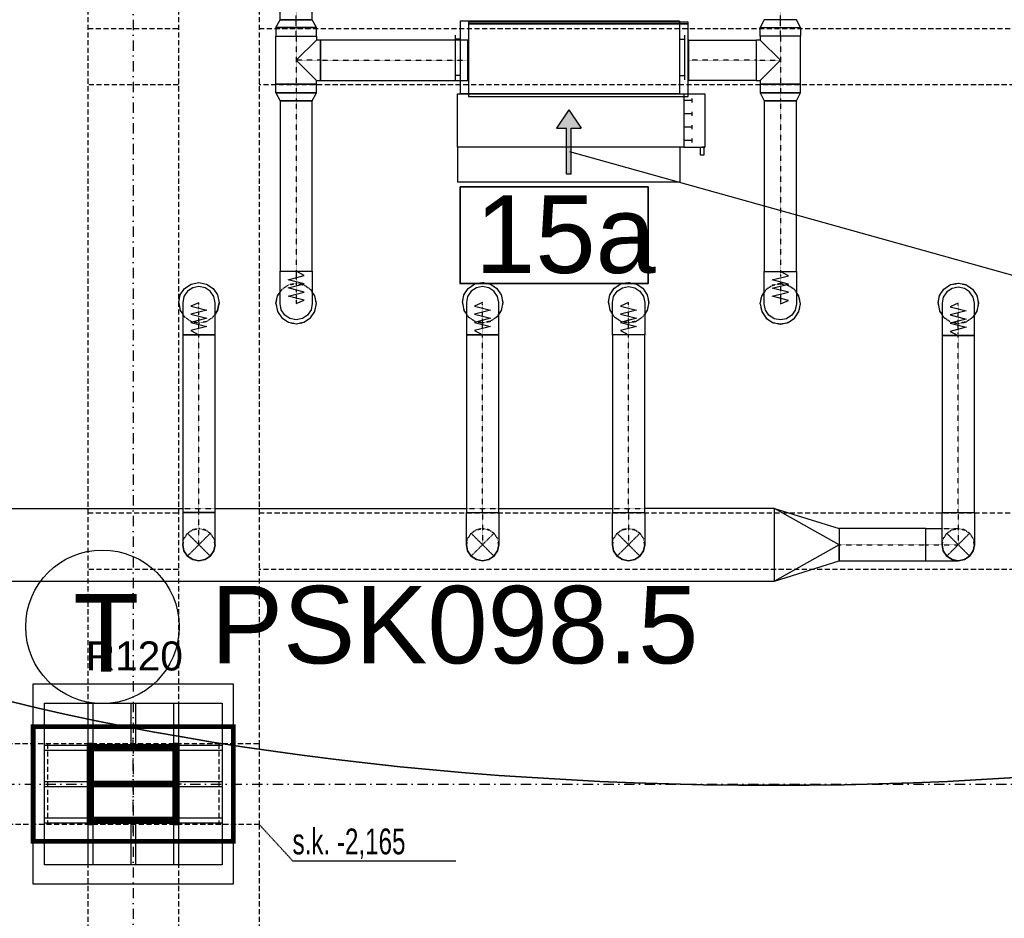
# Model space of a CAD drawing. Header units: centimetres. Extents: x -10729 to 144862, y -4437 to 43656.
# Tile 26 of 148: x 7390 to 7999, y 6117 to 6673. Entities that reach past the tile are written whole.
import ezdxf

# ---------------------------------------------------------------- set-up
doc = ezdxf.new("R2010")
doc.units = ezdxf.units.CM
doc.header["$LTSCALE"] = 0.1
for name, pattern in [('CADVENT_CENTERLINE', [9.9, 7.4, -1, 0.5, -1]), ('CADVENT_HIDDEN', [0.8, 0.25, -0.55]), ('Kondygnacja  -0_5$0$HIDDEN', [9.525, 6.35, -3.175]), ('Kondygnacja  -0_5$0$HIDDEN2', [4.7625, 3.175, -1.5875]), ('Osie rzutów$0$DASHDOT2', [12.7, 6.35, -3.175, 0, -3.175])]:
    doc.linetypes.add(name, pattern=pattern)
for name, color, linetype, lineweight in [('AU opis', 7, 'Continuous', 35), ('AU Osprzęt Siemens', 5, 'Continuous', 30), ('AU Strefa obsługiwana', 90, 'Continuous', 35), ('bgde_urządzenia', 3, 'Continuous', 30)]:
    doc.layers.add(name, color=color, linetype=linetype, lineweight=lineweight)
for name, color, linetype in [('bgde-nawiewCEN', 7, 'Continuous'), ('bgde-nawiewDETAILS', 1, 'Continuous'), ('bgde-nawiewEXP', 1, 'Continuous'), ('bgde-nawiewHIDDEN', 1, 'Continuous'), ('bgde_opis urządzen', 6, 'Continuous'), ('Kondygnacja  -0_5$0$ARCH_GK', 8, 'Continuous'), ('Kondygnacja  -0_5$0$ARCH_INFO_ODPORNOŚĆ OGNIOWA', 8, 'Continuous'), ('Kondygnacja  -0_5$0$ARCH_KONSTR_POWYŻEJ RZUTU', 8, 'Kondygnacja  -0_5$0$HIDDEN'), ('Kondygnacja  -0_5$0$ARCH_KONSTR_POWYŻEJ RZUTU_IST', 8, 'Kondygnacja  -0_5$0$HIDDEN2'), ('Kondygnacja  -0_5$0$ARCH_OKŁADZINA', 8, 'Continuous'), ('Kondygnacja  -0_5$0$ARCH_SŁUPY', 8, 'Continuous'), ('Osie rzutów$0$ARCH_INFO_OSIE_IST', 8, 'Osie rzutów$0$DASHDOT2'), ('Osie rzutów$0$ARCH_INFO_OSIE_OPISY_IST', 8, 'Continuous')]:
    doc.layers.add(name, color=color, linetype=linetype)
doc.layers.add('Kondygnacja  -0_5$0$ARCH_KONSTRUKCJA_NIEWIDOCZNA', color=8, linetype='Continuous', plot=False)
doc.styles.add('Arial', font='ARIAL.TTF')
doc.styles.add('Kondygnacja  -0_5$0$Arial', font='ARIAL.TTF')
doc.styles.add('Kondygnacja  -0_5$0$BIKTS', font='bikromsw.shx', dxfattribs={"width": 0.8})
pattern_1 = [(45, (-1133.3117, -3177.9858), (-0.6735192, 0.6735192), [])]

# ---------------------------------------------------------------- blocks, each defined once
blk = doc.blocks.new('Osie rzutów')
at = {"layer": 'Osie rzutów$0$ARCH_INFO_OSIE_IST', "ltscale": 10}
for p, q in [((7460, 12510), (7460, 4623.26)), ((7460, 6170), (7460, 6230)), ((4436.04, 6200), (15156.54, 6200)), ((7490, 6200), (7430, 6200))]:
    blk.add_line(p, q, dxfattribs=at)
blk = doc.blocks.new('Kondygnacja  -0_5$0$słup_prostokąt')
at = {"layer": 'Kondygnacja  -0_5$0$ARCH_SŁUPY', "lineweight": 40}
h = blk.add_hatch(dxfattribs=at)
h.set_pattern_fill('ANSI31', color=256, scale=0.3, style=0)
h.set_pattern_definition(pattern_1)
h.paths.add_polyline_path([(36, 34), (39, 34), (39, 84), (36, 84)])
h = blk.add_hatch(dxfattribs=at)
h.set_pattern_fill('ANSI31', color=256, scale=0.3, style=0)
h.set_pattern_definition(pattern_1)
h.paths.add_polyline_path([(89, 80), (89, 83), (39, 83), (39, 80)])
h = blk.add_hatch(dxfattribs=at)
h.set_pattern_fill('ANSI31', color=256, scale=0.3, style=0)
h.set_pattern_definition(pattern_1)
h.paths.add_polyline_path([(89, 34), (92, 34), (92, 84), (89, 84)])
h = blk.add_hatch(dxfattribs=at)
h.set_pattern_fill('ANSI31', color=256, scale=0.3, style=0)
h.set_pattern_definition(pattern_1)
h.paths.add_polyline_path([(89, 57.5), (89, 60.5), (39, 60.5), (39, 57.5)])
h = blk.add_hatch(dxfattribs=at)
h.set_pattern_fill('ANSI31', color=256, scale=0.3, style=0)
h.set_pattern_definition(pattern_1)
h.paths.add_polyline_path([(89, 35), (89, 38), (39, 38), (39, 35)])
at = {"layer": 'Kondygnacja  -0_5$0$ARCH_KONSTRUKCJA_NIEWIDOCZNA'}
blk.add_lwpolyline([(119, 109), (119, 9), (9, 9), (9, 109)], close=True, dxfattribs=at)
for points in [[(36, 109), (36, 84)], [(39, 109), (39, 84)], [(62.5, 109), (62.5, 83)], [(65.5, 109), (65.5, 83)], [(89, 109), (89, 84)], [(92, 109), (92, 84)], [(9, 83), (36, 83)], [(9, 80), (36, 80)], [(92, 83), (119, 83)], [(92, 80), (119, 80)], [(9, 60.5), (36, 60.5)], [(9, 57.5), (36, 57.5)], [(92, 60.5), (119, 60.5)], [(92, 57.5), (119, 57.5)], [(9, 38), (36, 38)], [(92, 38), (119, 38)], [(9, 35), (36, 35)], [(36, 34), (36, 9)], [(39, 34), (39, 9)], [(62.5, 35), (62.5, 9)], [(65.49, 35), (65.49, 9)], [(89, 34), (89, 9)], [(92, 35), (119, 35)], [(92, 34), (92, 9)]]:
    blk.add_lwpolyline(points, dxfattribs=at)
at = {"layer": 'Kondygnacja  -0_5$0$ARCH_OKŁADZINA'}
blk.add_lwpolyline([(2, 121), (126, 121), (126, -3), (2, -3)], close=True, dxfattribs=at)
at = {"layer": 'Kondygnacja  -0_5$0$ARCH_SŁUPY', "lineweight": 40}
for p, q in [((39, 60.5), (89, 60.5)), ((89, 57.5), (39, 57.5))]:
    blk.add_line(p, q, dxfattribs=at)
at = {"layer": 'Kondygnacja  -0_5$0$ARCH_SŁUPY', "lineweight": 30, "const_width": 3}
blk.add_lwpolyline([(2, 94.5), (126, 94.5), (126, 23.5), (2, 23.5)], close=True, dxfattribs=at)
at = {"layer": 'Kondygnacja  -0_5$0$ARCH_SŁUPY', "lineweight": 40}
for points in [[(36, 84), (39, 84), (39, 34), (36, 34)], [(89, 84), (92, 84), (92, 34), (89, 34)]]:
    blk.add_lwpolyline(points, close=True, dxfattribs=at)
for points in [[(89, 83), (39, 83)], [(39, 80), (89, 80)], [(89, 38), (39, 38)], [(39, 35), (89, 35)]]:
    blk.add_lwpolyline(points, dxfattribs=at)
blk = doc.blocks.new('Kondygnacja  -0_5$0$konstrukcja istniejąca -0.5')
at = {"layer": 'Kondygnacja  -0_5$0$ARCH_KONSTR_POWYŻEJ RZUTU_IST', "ltscale": 10}
for p, q in [((7432, 7375), (7432, 6225)), ((7432, 6175), (7432, 5025))]:
    blk.add_line(p, q, dxfattribs=at)
for points in [[(7488, 7375), (7488, 6225)], [(7538, 7375), (7538, 6225)], [(7432, 6667.89), (7488, 6667.89)], [(7538, 6667.89), (8582, 6667.89)], [(7488, 6632.89), (7432, 6632.89)], [(8582, 6632.89), (7538, 6632.89)], [(7432, 6367.89), (7488, 6367.89)], [(7538, 6367.89), (8582, 6367.89)], [(7488, 6332.89), (7432, 6332.89)], [(8582, 6332.89), (7538, 6332.89)], [(7538, 6175), (7382, 6175), (7382, 6225), (7538, 6225), (7538, 6175)], [(7488, 6175), (7488, 5025)], [(7538, 6175), (7538, 5025)]]:
    blk.add_lwpolyline(points, dxfattribs=at)
at = {"layer": 'Kondygnacja  -0_5$0$ARCH_KONSTR_POWYŻEJ RZUTU_IST', "ltscale": 10, "elevation": 0}
for points in [[(7407, 6225), (7407, 6175)], [(7513, 6225), (7513, 6175)]]:
    blk.add_lwpolyline(points, dxfattribs=at)
at = {"layer": 'Kondygnacja  -0_5$0$ARCH_KONSTR_POWYŻEJ RZUTU_IST'}
blk.add_lwpolyline([(7538, 6175), (7558.68, 6152.53), (7659.84, 6152.53)], dxfattribs=at)
at = {"layer": 'Kondygnacja  -0_5$0$ARCH_KONSTR_POWYŻEJ RZUTU_IST', "style": 'Kondygnacja  -0_5$0$BIKTS', "width": 0.7}
blk.add_text('s.k. -2,165', height=16, dxfattribs=at).set_placement((7558.68, 6156.46))

msp = doc.modelspace()

# ---------------------------------------------------------------- hatches: boundary and pattern name
at = {"layer": 'bgde_urządzenia'}
h = msp.add_hatch(color=256, dxfattribs=at)
h.paths.add_polyline_path([(7731.288, 6594.398), (7728.288, 6594.398), (7728.288, 6606.064), (7722.098, 6606.064), (7729.788, 6617.491), (7737.478, 6606.064), (7731.288, 6606.064)])
h.paths.add_polyline_path([(7731.288, 6577.73), (7728.288, 6577.73), (7728.288, 6594.398), (7731.288, 6594.398)])

# ---------------------------------------------------------------- linework, layer by layer
at = {"layer": 'AU opis'}
msp.add_lwpolyline([(7662.432, 6569.869), (7778.82, 6569.869), (7778.82, 6509.861), (7662.432, 6509.861)], close=True, dxfattribs=at)
at = {"layer": 'AU Osprzęt Siemens'}
msp.add_circle((7440.938, 6297.366), 47.533, dxfattribs=at)
at = {"layer": 'AU Strefa obsługiwana'}
msp.add_ellipse((7856.68, 6502.562), major_axis=(845.197, 0), ratio=0.3589101, dxfattribs=at)
at = {"layer": 'bgde-nawiewCEN', "linetype": 'CADVENT_CENTERLINE', "ltscale": 0.06}
for p, q in [((7560.918, 6673.307), (7560.918, 7077.471)), ((7860.744, 6673.307), (7860.744, 7077.303)), ((7560.918, 6663.007), (7560.918, 6673.307)), ((7860.744, 6663.007), (7860.744, 6673.307)), ((7560.918, 6663.007), (7560.918, 6648.207)), ((7860.744, 6663.007), (7860.744, 6648.207)), ((7560.918, 6648.207), (7560.918, 6633.407)), ((7575.918, 6648.207), (7560.918, 6648.207)), ((7575.918, 6648.207), (7667.193, 6648.207)), ((7667.593, 6648.207), (7667.193, 6648.207)), ((7803.593, 6648.207), (7803.993, 6648.207)), ((7845.744, 6648.207), (7803.993, 6648.207)), ((7845.744, 6648.207), (7860.744, 6648.207)), ((7860.744, 6648.207), (7860.744, 6633.407)), ((7560.918, 6633.407), (7560.918, 6623.107)), ((7860.744, 6633.407), (7860.744, 6623.107)), ((7560.918, 6623.107), (7560.918, 6517.496)), ((7860.744, 6623.107), (7860.744, 6517.354)), ((7560.918, 6517.496), (7560.918, 6515.626)), ((7560.918, 6515.626), (7560.918, 6510.515)), ((7860.744, 6517.354), (7860.744, 6515.485)), ((7860.744, 6515.485), (7860.744, 6510.374)), ((7560.918, 6510.515), (7560.918, 6507.736)), ((7560.918, 6507.736), (7560.918, 6505.384)), ((7860.744, 6510.374), (7860.744, 6507.594)), ((7860.744, 6507.594), (7860.744, 6505.242)), ((7560.918, 6505.384), (7560.918, 6503.422)), ((7560.918, 6503.422), (7560.918, 6501.816)), ((7560.918, 6501.816), (7560.918, 6500.53)), ((7560.918, 6500.53), (7560.918, 6499.529)), ((7860.744, 6505.242), (7860.744, 6503.28)), ((7860.744, 6503.28), (7860.744, 6501.674)), ((7860.744, 6501.674), (7860.744, 6500.388)), ((7860.744, 6500.388), (7860.744, 6499.387)), ((7500.666, 6498.04), (7500.666, 6498.065)), ((7500.666, 6498.065), (7500.666, 6498.057)), ((7500.666, 6497.939), (7500.666, 6498.04)), ((7500.666, 6497.73), (7500.666, 6497.939)), ((7500.666, 6497.377), (7500.666, 6497.73)), ((7500.666, 6496.844), (7500.666, 6497.377)), ((7500.666, 6496.096), (7500.666, 6496.844)), ((7500.666, 6495.097), (7500.666, 6496.096)), ((7500.666, 6493.813), (7500.666, 6495.097)), ((7500.666, 6492.208), (7500.666, 6493.813)), ((7560.918, 6499.529), (7560.918, 6498.776)), ((7560.918, 6498.776), (7560.918, 6498.237)), ((7560.918, 6498.237), (7560.918, 6497.875)), ((7560.918, 6497.875), (7560.918, 6497.656)), ((7560.918, 6497.656), (7560.918, 6497.544)), ((7560.918, 6497.544), (7560.918, 6497.496)), ((7676.35, 6498.052), (7676.35, 6498.099)), ((7676.35, 6497.939), (7676.35, 6498.052)), ((7676.35, 6497.72), (7676.35, 6497.939)), ((7676.35, 6497.359), (7676.35, 6497.72)), ((7676.35, 6496.82), (7676.35, 6497.359)), ((7676.35, 6496.068), (7676.35, 6496.82)), ((7676.35, 6495.068), (7676.35, 6496.068)), ((7676.35, 6493.783), (7676.35, 6495.068)), ((7676.35, 6492.178), (7676.35, 6493.783)), ((7766.741, 6498.071), (7766.741, 6498.118)), ((7766.741, 6497.958), (7766.741, 6498.071)), ((7766.741, 6497.739), (7766.741, 6497.958)), ((7766.741, 6497.377), (7766.741, 6497.739)), ((7766.741, 6496.838), (7766.741, 6497.377)), ((7766.741, 6496.085), (7766.741, 6496.838)), ((7766.741, 6495.084), (7766.741, 6496.085)), ((7766.741, 6493.798), (7766.741, 6495.084)), ((7766.741, 6492.192), (7766.741, 6493.798)), ((7860.744, 6499.387), (7860.744, 6498.634)), ((7860.744, 6498.634), (7860.744, 6498.095)), ((7860.744, 6498.095), (7860.744, 6497.734)), ((7860.744, 6497.734), (7860.744, 6497.514)), ((7860.744, 6497.514), (7860.744, 6497.402)), ((7860.744, 6497.402), (7860.744, 6497.354)), ((7970.897, 6497.632), (7970.897, 6497.68)), ((7970.897, 6497.52), (7970.897, 6497.632)), ((7970.897, 6497.301), (7970.897, 6497.52)), ((7970.897, 6496.939), (7970.897, 6497.301)), ((7970.897, 6496.4), (7970.897, 6496.939)), ((7970.897, 6495.647), (7970.897, 6496.4)), ((7970.897, 6494.646), (7970.897, 6495.647)), ((7970.897, 6493.36), (7970.897, 6494.646)), ((7500.666, 6490.246), (7500.666, 6492.208)), ((7500.666, 6487.891), (7500.666, 6490.246)), ((7500.666, 6485.109), (7500.666, 6487.891)), ((7676.35, 6490.219), (7676.35, 6492.178)), ((7676.35, 6487.868), (7676.35, 6490.219)), ((7676.35, 6485.091), (7676.35, 6487.868)), ((7766.741, 6490.231), (7766.741, 6492.192)), ((7766.741, 6487.878), (7766.741, 6490.231)), ((7766.741, 6485.099), (7766.741, 6487.878)), ((7970.897, 6491.754), (7970.897, 6493.36)), ((7970.897, 6489.792), (7970.897, 6491.754)), ((7970.897, 6487.44), (7970.897, 6489.792)), ((7500.666, 6479.992), (7500.666, 6485.109)), ((7676.35, 6479.984), (7676.35, 6485.091)), ((7766.741, 6479.988), (7766.741, 6485.099)), ((7970.897, 6484.661), (7970.897, 6487.44)), ((7970.897, 6479.549), (7970.897, 6484.661)), ((7500.666, 6478.121), (7500.666, 6479.992)), ((7500.666, 6368.207), (7500.666, 6478.121)), ((7676.35, 6478.116), (7676.35, 6479.984)), ((7676.35, 6368.207), (7676.35, 6478.116)), ((7766.741, 6478.118), (7766.741, 6479.988)), ((7766.741, 6368.207), (7766.741, 6478.118)), ((7970.897, 6477.68), (7970.897, 6479.549)), ((7970.897, 6368.207), (7970.897, 6477.68)), ((7500.666, 6348.207), (7500.666, 6368.207)), ((7676.35, 6368.207), (7676.35, 6348.207)), ((7766.741, 6368.207), (7766.741, 6348.207)), ((7970.897, 6368.207), (7970.897, 6348.207)), ((7897.21, 6348.207), (7950.897, 6348.207)), ((7950.897, 6348.207), (7970.897, 6348.207))]:
    msp.add_line(p, q, dxfattribs=at)
at = {"layer": 'bgde-nawiewDETAILS', "linetype": 'CADVENT_HIDDEN'}
for p, q in [((7493.595, 6341.136), (7507.737, 6355.278)), ((7493.595, 6355.278), (7507.737, 6341.136)), ((7669.279, 6341.136), (7683.421, 6355.278)), ((7669.279, 6355.278), (7683.421, 6341.136)), ((7759.67, 6341.136), (7773.812, 6355.278)), ((7759.67, 6355.278), (7773.812, 6341.136)), ((7963.826, 6341.136), (7977.968, 6355.278)), ((7963.826, 6355.278), (7977.968, 6341.136))]:
    msp.add_line(p, q, dxfattribs=at)
at = {"layer": 'bgde-nawiewEXP', "linetype": 'Continuous'}
for points in [[(7548.418, 6668.492), (7573.418, 6668.492), (7570.918, 6673.307), (7570.918, 6673.307), (7550.918, 6673.307), (7550.918, 7058.531)], [(7548.418, 6668.492), (7550.918, 6673.307), (7570.918, 6673.307), (7570.918, 7058.531)], [(7548.418, 6627.923), (7573.418, 6627.923), (7573.418, 6633.407), (7548.418, 6633.407), (7548.418, 6663.007), (7573.418, 6663.007), (7573.418, 6660.707), (7560.918, 6648.207), (7573.418, 6635.707), (7575.918, 6635.707), (7575.918, 6660.707), (7573.418, 6660.707)], [(7667.193, 6635.707), (7667.193, 6660.707), (7667.593, 6660.707)], [(7803.593, 6635.707), (7803.993, 6635.707), (7803.993, 6660.707), (7803.593, 6660.707)], [(7848.244, 6635.707), (7860.744, 6648.207), (7848.244, 6660.707)], [(7548.418, 6627.923), (7548.418, 6633.407), (7573.418, 6633.407), (7573.418, 6635.707)], [(7667.193, 6635.707), (7667.593, 6635.707)], [(7488.166, 6498.046), (7488.166, 6498.057), (7489.117, 6502.841), (7491.827, 6506.896), (7495.882, 6509.606), (7500.666, 6510.557), (7505.449, 6509.606), (7509.505, 6506.896), (7512.214, 6502.841), (7513.166, 6498.057), (7512.214, 6493.274), (7510.666, 6490.956)], [(7663.85, 6498.099), (7664.801, 6502.883), (7667.511, 6506.938), (7671.566, 6509.648), (7676.35, 6510.599), (7681.133, 6509.648), (7685.189, 6506.938), (7687.898, 6502.883), (7688.85, 6498.099), (7687.898, 6493.316), (7686.35, 6490.998)], [(7754.241, 6498.118), (7755.193, 6502.901), (7757.903, 6506.957), (7761.958, 6509.666), (7766.741, 6510.618), (7771.525, 6509.666), (7775.58, 6506.957), (7778.29, 6502.901), (7779.241, 6498.118), (7778.29, 6493.334), (7776.741, 6491.017)], [(7958.397, 6497.68), (7959.349, 6502.463), (7962.058, 6506.519), (7966.114, 6509.228), (7970.897, 6510.18), (7975.681, 6509.228), (7979.736, 6506.519), (7982.446, 6502.463), (7983.397, 6497.68), (7982.446, 6492.896), (7980.897, 6490.579)], [(7548.418, 6497.496), (7549.369, 6492.713), (7552.079, 6488.657), (7556.134, 6485.948), (7560.918, 6484.996), (7565.701, 6485.948), (7569.756, 6488.657), (7572.466, 6492.713), (7573.418, 6497.496), (7572.466, 6502.28), (7570.918, 6504.597)], [(7548.418, 6497.496), (7549.369, 6502.28), (7550.918, 6504.597)], [(7848.244, 6497.354), (7849.195, 6492.571), (7851.905, 6488.515), (7855.96, 6485.806), (7860.744, 6484.854), (7865.527, 6485.806), (7869.583, 6488.515), (7872.292, 6492.571), (7873.244, 6497.354), (7872.292, 6502.138), (7870.744, 6504.455)], [(7848.244, 6497.354), (7849.195, 6502.138), (7850.744, 6504.455)], [(7488.166, 6498.057), (7489.117, 6493.274), (7490.666, 6490.956)], [(7488.166, 6498.046), (7489.117, 6493.262), (7490.666, 6490.945)], [(7510.666, 6490.945), (7512.214, 6493.262), (7513.166, 6498.046), (7513.166, 6498.057)], [(7663.85, 6498.099), (7664.801, 6493.316), (7666.35, 6490.998)], [(7754.241, 6498.118), (7755.193, 6493.334), (7756.741, 6491.017)], [(7958.397, 6497.68), (7959.349, 6492.896), (7960.897, 6490.579)], [(6920.001, 6368.207), (6940.001, 6370.707), (6940.001, 6325.707), (7857.21, 6325.707), (7857.21, 6370.707), (7897.21, 6358.207), (7897.21, 6348.207), (7857.21, 6370.707), (7776.741, 6370.707)], [(7271.388, 6370.707), (7490.666, 6370.707)], [(7510.666, 6370.707), (7666.35, 6370.707)], [(7686.35, 6370.707), (7756.741, 6370.707)], [(7857.21, 6325.707), (7857.21, 6370.707)], [(7950.897, 6338.207), (7970.897, 6338.207), (7967.07, 6338.969), (7963.826, 6341.136), (7961.658, 6344.381), (7960.897, 6348.207), (7961.658, 6344.381), (7963.826, 6341.136), (7967.07, 6338.969), (7970.897, 6338.207), (7974.724, 6338.969), (7977.968, 6341.136), (7980.136, 6344.381), (7980.897, 6348.207), (7980.136, 6344.381), (7977.968, 6341.136), (7974.724, 6338.969), (7970.897, 6338.207), (7967.07, 6338.969), (7963.826, 6341.136), (7961.658, 6344.381), (7960.897, 6348.207), (7960.897, 6368.207), (7980.897, 6368.207), (7980.897, 6348.207), (7980.136, 6344.381), (7977.968, 6341.136), (7974.724, 6338.969), (7970.897, 6338.207)], [(7950.897, 6338.207), (7950.897, 6358.207), (7960.897, 6358.207)]]:
    msp.add_lwpolyline(points, dxfattribs=at)
for points in [[(7667.593, 6670.707), (7803.593, 6670.707), (7803.593, 6671.707), (7667.593, 6671.707)], [(7667.593, 6625.707), (7803.593, 6625.707), (7803.593, 6670.707), (7667.593, 6670.707)], [(7848.244, 6668.492), (7873.244, 6668.492), (7870.744, 6673.307), (7850.744, 6673.307)], [(7548.418, 6663.007), (7573.418, 6663.007), (7573.418, 6668.492), (7548.418, 6668.492)], [(7845.744, 6635.707), (7848.244, 6635.707), (7848.244, 6627.923), (7873.244, 6627.923), (7873.244, 6633.407), (7848.244, 6633.407), (7848.244, 6633.407), (7873.244, 6633.407), (7873.244, 6663.007), (7848.244, 6663.007), (7848.244, 6668.492), (7873.244, 6668.492), (7873.244, 6663.007), (7848.244, 6663.007), (7848.244, 6660.707), (7845.744, 6660.707), (7845.744, 6636.659)], [(7575.918, 6635.707), (7667.193, 6635.707), (7667.193, 6660.707), (7575.918, 6660.707), (7575.918, 6636.659)], [(7803.993, 6635.707), (7803.993, 6660.707), (7845.744, 6660.707), (7845.744, 6635.707)], [(7548.418, 6627.923), (7550.918, 6623.107), (7550.918, 6517.496), (7570.918, 6517.496), (7570.918, 6623.107), (7550.918, 6623.107), (7550.918, 6623.107), (7570.918, 6623.107), (7573.418, 6627.923), (7549.369, 6627.923)], [(7848.244, 6627.923), (7850.744, 6623.107), (7870.744, 6623.107), (7873.244, 6627.923), (7849.195, 6627.923)], [(7850.744, 6517.354), (7870.744, 6517.354), (7870.744, 6623.107), (7850.744, 6623.107)], [(7550.918, 6498.776), (7550.918, 6517.496), (7570.918, 6517.496), (7570.918, 6497.496), (7570.156, 6493.669), (7567.989, 6490.425), (7564.744, 6488.257), (7560.918, 6487.496), (7557.091, 6488.257), (7553.847, 6490.425), (7551.679, 6493.669), (7550.918, 6497.496), (7550.918, 6498.237)], [(7850.744, 6497.354), (7850.744, 6517.354), (7870.744, 6517.354), (7870.744, 6497.354), (7869.983, 6493.527), (7867.815, 6490.283), (7864.571, 6488.116), (7860.744, 6487.354), (7856.917, 6488.116), (7853.673, 6490.283), (7851.505, 6493.527)], [(7490.666, 6478.121), (7510.666, 6478.121), (7510.666, 6498.065), (7509.905, 6501.892), (7507.737, 6505.137), (7504.493, 6507.304), (7500.666, 6508.065), (7496.839, 6507.304), (7493.595, 6505.137), (7491.427, 6501.892), (7490.666, 6498.065), (7490.666, 6479.992)], [(7666.35, 6497.72), (7666.35, 6478.116), (7686.35, 6478.116), (7686.35, 6498.099), (7685.589, 6501.926), (7683.421, 6505.17), (7680.177, 6507.338), (7676.35, 6508.099), (7672.523, 6507.338), (7669.279, 6505.17), (7667.111, 6501.926), (7666.35, 6498.099), (7666.35, 6497.939)], [(7756.741, 6348.207), (7756.741, 6368.207), (7776.741, 6368.207), (7776.741, 6478.118), (7756.741, 6478.118), (7756.741, 6498.118), (7757.503, 6501.945), (7759.67, 6505.189), (7762.915, 6507.357), (7766.741, 6508.118), (7770.568, 6507.357), (7773.812, 6505.189), (7775.98, 6501.945), (7776.741, 6498.118), (7776.741, 6478.118), (7756.741, 6478.118), (7756.741, 6368.207), (7776.741, 6368.207), (7776.741, 6348.207), (7775.98, 6344.381), (7773.812, 6341.136), (7770.568, 6338.969), (7766.741, 6338.207), (7762.915, 6338.969), (7759.67, 6341.136), (7757.503, 6344.381)], [(7960.897, 6477.68), (7980.897, 6477.68), (7980.897, 6497.68), (7980.136, 6501.507), (7977.968, 6504.751), (7974.724, 6506.919), (7970.897, 6507.68), (7967.07, 6506.919), (7963.826, 6504.751), (7961.658, 6501.507), (7960.897, 6497.68), (7960.897, 6479.549)], [(7490.666, 6368.207), (7510.666, 6368.207), (7510.666, 6478.121), (7490.666, 6478.121)], [(7666.35, 6368.207), (7686.35, 6368.207), (7686.35, 6478.116), (7666.35, 6478.116)], [(7960.897, 6368.207), (7980.897, 6368.207), (7980.897, 6477.68), (7960.897, 6477.68)], [(7490.666, 6348.207), (7491.427, 6344.381), (7493.595, 6341.136), (7496.839, 6338.969), (7500.666, 6338.207), (7504.493, 6338.969), (7507.737, 6341.136), (7509.905, 6344.381), (7510.666, 6348.207), (7510.666, 6368.207), (7490.666, 6368.207), (7490.666, 6348.592)], [(7666.35, 6348.207), (7666.35, 6368.207), (7686.35, 6368.207), (7686.35, 6348.207), (7685.589, 6344.381), (7683.421, 6341.136), (7680.177, 6338.969), (7676.35, 6338.207), (7672.523, 6338.969), (7669.279, 6341.136), (7667.111, 6344.381)], [(7897.21, 6341.136), (7897.21, 6338.207), (7950.897, 6338.207), (7950.897, 6358.207), (7897.21, 6358.207), (7897.21, 6344.381)], [(7490.666, 6348.207), (7491.427, 6344.381), (7493.595, 6341.136), (7496.839, 6338.969), (7500.666, 6338.207), (7504.493, 6338.969), (7507.737, 6341.136), (7509.905, 6344.381), (7510.666, 6348.207), (7509.905, 6344.381), (7507.737, 6341.136), (7504.493, 6338.969), (7500.666, 6338.207), (7496.839, 6338.969), (7493.595, 6341.136), (7491.427, 6344.381)], [(7666.35, 6348.207), (7667.111, 6344.381), (7669.279, 6341.136), (7672.523, 6338.969), (7676.35, 6338.207), (7680.177, 6338.969), (7683.421, 6341.136), (7685.589, 6344.381), (7686.35, 6348.207), (7685.589, 6344.381), (7683.421, 6341.136), (7680.177, 6338.969), (7676.35, 6338.207), (7672.523, 6338.969), (7669.279, 6341.136), (7667.111, 6344.381)], [(7756.741, 6348.207), (7757.503, 6344.381), (7759.67, 6341.136), (7762.915, 6338.969), (7766.741, 6338.207), (7770.568, 6338.969), (7773.812, 6341.136), (7775.98, 6344.381), (7776.741, 6348.207), (7775.98, 6344.381), (7773.812, 6341.136), (7770.568, 6338.969), (7766.741, 6338.207), (7762.915, 6338.969), (7759.67, 6341.136), (7757.503, 6344.381)], [(7857.21, 6325.707), (7897.21, 6338.207), (7897.21, 6348.207)]]:
    msp.add_lwpolyline(points, close=True, dxfattribs=at)
at = {"layer": 'bgde-nawiewEXP'}
for points in [[(7560.918, 6497.496), (7565.918, 6499.626), (7555.918, 6502.162), (7565.918, 6504.684), (7555.918, 6507.213), (7565.918, 6509.766), (7555.918, 6512.302), (7565.918, 6514.848), (7560.918, 6517.496)], [(7860.744, 6497.354), (7865.744, 6499.484), (7855.744, 6502.02), (7865.744, 6504.542), (7855.744, 6507.071), (7865.744, 6509.624), (7855.744, 6512.16), (7865.744, 6514.706), (7860.744, 6517.354)], [(7500.666, 6498.057), (7495.666, 6495.979), (7505.666, 6493.442), (7495.666, 6490.92), (7505.666, 6488.392), (7495.666, 6485.84), (7505.666, 6483.307), (7495.666, 6480.765), (7500.666, 6478.121)], [(7676.35, 6498.099), (7671.35, 6495.971), (7681.35, 6493.437), (7671.35, 6490.917), (7681.35, 6488.391), (7671.35, 6485.84), (7681.35, 6483.306), (7671.35, 6480.762), (7676.35, 6478.116)], [(7766.741, 6498.118), (7761.741, 6495.988), (7771.741, 6493.452), (7761.741, 6490.93), (7771.741, 6488.401), (7761.741, 6485.848), (7771.741, 6483.312), (7761.741, 6480.766), (7766.741, 6478.118)], [(7970.897, 6497.68), (7965.897, 6495.55), (7975.897, 6493.014), (7965.897, 6490.492), (7975.897, 6487.963), (7965.897, 6485.41), (7975.897, 6482.874), (7965.897, 6480.328), (7970.897, 6477.68)]]:
    msp.add_lwpolyline(points, dxfattribs=at)
at = {"layer": 'bgde-nawiewHIDDEN', "linetype": 'CADVENT_HIDDEN'}
for points in [[(7667.593, 6635.707), (7667.593, 6660.707)], [(7803.593, 6635.707), (7803.593, 6660.707)], [(7548.418, 6497.496), (7549.369, 6492.713), (7552.079, 6488.657), (7556.134, 6485.948), (7560.918, 6484.996), (7565.701, 6485.948), (7569.756, 6488.657), (7572.466, 6492.713), (7573.418, 6497.496), (7572.466, 6502.28), (7569.756, 6506.335), (7565.701, 6509.045), (7560.918, 6509.996), (7556.134, 6509.045), (7552.079, 6506.335), (7550.918, 6504.597)], [(7548.418, 6497.496), (7549.369, 6502.28), (7552.079, 6506.335), (7556.134, 6509.045), (7560.918, 6509.996), (7565.701, 6509.045), (7569.756, 6506.335), (7570.918, 6504.597)], [(7663.85, 6498.099), (7664.801, 6502.883), (7667.511, 6506.938), (7671.566, 6509.648), (7676.35, 6510.599), (7681.133, 6509.648), (7685.189, 6506.938), (7687.898, 6502.883), (7688.85, 6498.099), (7687.898, 6493.316), (7685.189, 6489.26), (7681.133, 6486.551), (7676.35, 6485.599), (7671.566, 6486.551), (7667.511, 6489.26), (7671.566, 6486.551), (7676.35, 6485.599), (7681.133, 6486.551), (7685.189, 6489.26), (7686.35, 6490.998)], [(7754.241, 6498.118), (7755.193, 6502.901), (7757.903, 6506.957), (7761.958, 6509.666), (7766.741, 6510.618), (7771.525, 6509.666), (7775.58, 6506.957), (7778.29, 6502.901), (7779.241, 6498.118), (7778.29, 6493.334), (7775.58, 6489.279), (7771.525, 6486.569), (7766.741, 6485.618), (7761.958, 6486.569), (7757.903, 6489.279), (7761.958, 6486.569), (7766.741, 6485.618), (7771.525, 6486.569), (7775.58, 6489.279), (7776.741, 6491.017)], [(7848.244, 6497.354), (7849.195, 6492.571), (7851.905, 6488.515), (7855.96, 6485.806), (7860.744, 6484.854), (7865.527, 6485.806), (7869.583, 6488.515), (7872.292, 6492.571), (7873.244, 6497.354), (7872.292, 6502.138), (7869.583, 6506.193), (7865.527, 6508.903), (7860.744, 6509.854), (7855.96, 6508.903), (7851.905, 6506.193), (7850.744, 6504.455)], [(7848.244, 6497.354), (7849.195, 6502.138), (7851.905, 6506.193), (7855.96, 6508.903), (7860.744, 6509.854), (7865.527, 6508.903), (7869.583, 6506.193), (7870.744, 6504.455)], [(7958.397, 6497.68), (7959.349, 6502.463), (7962.058, 6506.519), (7966.114, 6509.228), (7970.897, 6510.18), (7975.681, 6509.228), (7979.736, 6506.519), (7982.446, 6502.463), (7983.397, 6497.68), (7982.446, 6492.896), (7979.736, 6488.841), (7975.681, 6486.131), (7970.897, 6485.18), (7966.114, 6486.131), (7962.058, 6488.841), (7966.114, 6486.131), (7970.897, 6485.18), (7975.681, 6486.131), (7979.736, 6488.841), (7980.897, 6490.579)], [(7663.85, 6498.099), (7664.801, 6493.316), (7667.511, 6489.26), (7666.35, 6490.998)], [(7754.241, 6498.118), (7755.193, 6493.334), (7757.903, 6489.279), (7756.741, 6491.017)], [(7958.397, 6497.68), (7959.349, 6492.896), (7962.058, 6488.841), (7960.897, 6490.579)], [(7490.666, 6490.956), (7491.827, 6489.219), (7495.882, 6486.509), (7500.666, 6485.557), (7505.449, 6486.509), (7509.505, 6489.219), (7510.666, 6490.956)], [(7490.666, 6490.945), (7491.827, 6489.207), (7495.882, 6486.497), (7500.666, 6485.546), (7505.449, 6486.497), (7509.505, 6489.207), (7510.666, 6490.945)], [(7490.666, 6370.707), (7510.666, 6370.707)], [(7666.35, 6370.707), (7686.35, 6370.707)], [(7756.741, 6370.707), (7776.741, 6370.707)], [(7960.897, 6358.207), (7970.897, 6358.207)]]:
    msp.add_lwpolyline(points, dxfattribs=at)
for points in [[(7490.666, 6348.207), (7491.427, 6352.034), (7493.595, 6355.278), (7496.839, 6357.446), (7500.666, 6358.207), (7504.493, 6357.446), (7507.737, 6355.278), (7509.905, 6352.034), (7510.666, 6348.207), (7509.905, 6352.034), (7507.737, 6355.278), (7504.493, 6357.446), (7500.666, 6358.207), (7496.839, 6357.446), (7493.595, 6355.278), (7491.427, 6352.034)], [(7666.35, 6348.207), (7667.111, 6352.034), (7669.279, 6355.278), (7672.523, 6357.446), (7676.35, 6358.207), (7680.177, 6357.446), (7683.421, 6355.278), (7685.589, 6352.034), (7686.35, 6348.207), (7685.589, 6352.034), (7683.421, 6355.278), (7680.177, 6357.446), (7676.35, 6358.207), (7672.523, 6357.446), (7669.279, 6355.278), (7667.111, 6352.034)], [(7756.741, 6348.207), (7757.503, 6352.034), (7759.67, 6355.278), (7762.915, 6357.446), (7766.741, 6358.207), (7770.568, 6357.446), (7773.812, 6355.278), (7775.98, 6352.034), (7776.741, 6348.207), (7775.98, 6352.034), (7773.812, 6355.278), (7770.568, 6357.446), (7766.741, 6358.207), (7762.915, 6357.446), (7759.67, 6355.278), (7757.503, 6352.034)], [(7960.897, 6348.207), (7961.658, 6352.034), (7963.826, 6355.278), (7967.07, 6357.446), (7970.897, 6358.207), (7974.724, 6357.446), (7977.968, 6355.278), (7980.136, 6352.034), (7980.897, 6348.207), (7980.136, 6352.034), (7977.968, 6355.278), (7974.724, 6357.446), (7970.897, 6358.207), (7967.07, 6357.446), (7963.826, 6355.278), (7961.658, 6352.034)]]:
    msp.add_lwpolyline(points, close=True, dxfattribs=at)
at = {"layer": 'bgde_opis urządzen'}
msp.add_line((7730.265, 6591.735, -170.95), (8017.16, 6511.546, -55.796), dxfattribs=at)
at = {"layer": 'bgde_urządzenia'}
for p, q in [((7662.388, 6672.398, 119), (7662.388, 6627.398, 119)), ((7798.388, 6672.398, 119), (7662.388, 6672.398, 119)), ((7798.388, 6672.398, 119), (7798.388, 6627.398, 119)), ((7659.388, 6663.648, 119), (7659.388, 6636.148, 119)), ((7662.388, 6661.148, 119), (7659.388, 6661.148, 119)), ((7798.388, 6661.148, 119), (7801.388, 6661.148, 119)), ((7801.388, 6663.648, 119), (7801.388, 6636.148, 119)), ((7662.388, 6638.648, 119), (7659.388, 6638.648, 119)), ((7798.388, 6638.648, 119), (7801.388, 6638.648, 119)), ((7660.888, 6594.398, 119), (7660.888, 6627.398, 119)), ((7660.888, 6627.398, 119), (7800.888, 6627.398, 119)), ((7798.388, 6627.398, 119), (7662.388, 6627.398, 119)), ((7800.888, 6627.398, 119), (7800.888, 6594.398, 119)), ((7800.888, 6627.398, 119), (7813.888, 6627.398, 119)), ((7806.088, 6623.273, 119), (7800.888, 6623.273, 119)), ((7806.088, 6622.023, 119), (7806.088, 6624.523, 119)), ((7813.888, 6627.398, 119), (7813.888, 6594.398, 119)), ((7729.788, 6617.491, 119), (7722.098, 6606.064, 119)), ((7729.788, 6617.491, 119), (7737.478, 6606.064, 119)), ((7806.088, 6613.773, 119), (7806.088, 6616.273, 119)), ((7806.088, 6615.023, 119), (7800.888, 6615.023, 119)), ((7722.098, 6606.064, 119), (7728.288, 6606.064, 119)), ((7728.288, 6577.73, 119), (7728.288, 6606.064, 119)), ((7731.288, 6577.73, 119), (7731.288, 6606.064, 119)), ((7731.288, 6606.064, 119), (7737.478, 6606.064, 119)), ((7806.088, 6606.773, 119), (7800.888, 6606.773, 119)), ((7806.088, 6605.523, 119), (7806.088, 6608.023, 119)), ((7806.088, 6598.523, 119), (7800.888, 6598.523, 119)), ((7806.088, 6597.273, 119), (7806.088, 6599.773, 119)), ((7798.688, 6594.398, 119), (7660.888, 6594.398, 119)), ((7660.888, 6594.398, 119), (7660.888, 6572.898, 119)), ((7798.688, 6572.898, 119), (7798.688, 6594.398, 119)), ((7800.888, 6594.398, 119), (7798.688, 6594.398, 119)), ((7800.888, 6594.398, 119), (7813.888, 6594.398, 119)), ((7811.388, 6589.398, 119), (7811.388, 6594.398, 119)), ((7813.888, 6594.398, 119), (7812.388, 6594.398, 119)), ((7813.388, 6594.398, 119), (7813.388, 6589.398, 119)), ((7813.388, 6589.398, 119), (7811.388, 6589.398, 119)), ((7731.288, 6577.73, 119), (7728.288, 6577.73, 119)), ((7660.888, 6572.898, 119), (7798.688, 6572.898, 119))]:
    msp.add_line(p, q, dxfattribs=at)
at = {"layer": 'Kondygnacja  -0_5$0$ARCH_GK', "linetype": 'Continuous', "lineweight": -3}
for p, q in [((7398, 6195), (7398, 6205)), ((7522, 6205), (7522, 6195))]:
    msp.add_line(p, q, dxfattribs=at)

# ---------------------------------------------------------------- block references
at = {"layer": 'Kondygnacja  -0_5$0$ARCH_KONSTR_POWYŻEJ RZUTU'}
msp.add_blockref('Kondygnacja  -0_5$0$konstrukcja istniejąca -0.5', (0, 0), dxfattribs=at)
at = {"layer": 'Kondygnacja  -0_5$0$ARCH_SŁUPY'}
msp.add_blockref('Kondygnacja  -0_5$0$słup_prostokąt', (7396, 6141), dxfattribs=at)
msp.add_blockref('Kondygnacja  -0_5$0$słup_prostokąt', (7396, 6141), dxfattribs=at)
at = {"layer": 'Osie rzutów$0$ARCH_INFO_OSIE_OPISY_IST'}
msp.add_blockref('Osie rzutów', (0, 0), dxfattribs=at)

# ---------------------------------------------------------------- texts
at = {"layer": 'AU opis', "insert": (7671.757, 6564.45), "char_height": 48, "width": 72.77772, "attachment_point": 1, "style": 'Arial'}
msp.add_mtext('15a', dxfattribs=at)
at = {"layer": 'AU Osprzęt Siemens', "char_height": 48, "width": 1074.22285, "attachment_point": 1, "style": 'Arial'}
for s, insert in [('PSK098.5', (7508.042, 6322.716)), ('T', (7422.787, 6317.621))]:
    msp.add_mtext(s, dxfattribs=dict(at, insert=insert))
at = {"layer": 'Kondygnacja  -0_5$0$ARCH_INFO_ODPORNOŚĆ OGNIOWA', "insert": (7460.71, 6294.184), "char_height": 18, "width": 53.33252, "attachment_point": 5, "style": 'Kondygnacja  -0_5$0$Arial'}
msp.add_mtext('\\PR120', dxfattribs=at)
msp.add_mtext('\\PR120', dxfattribs=at)

doc.saveas('drawing.dxf')
